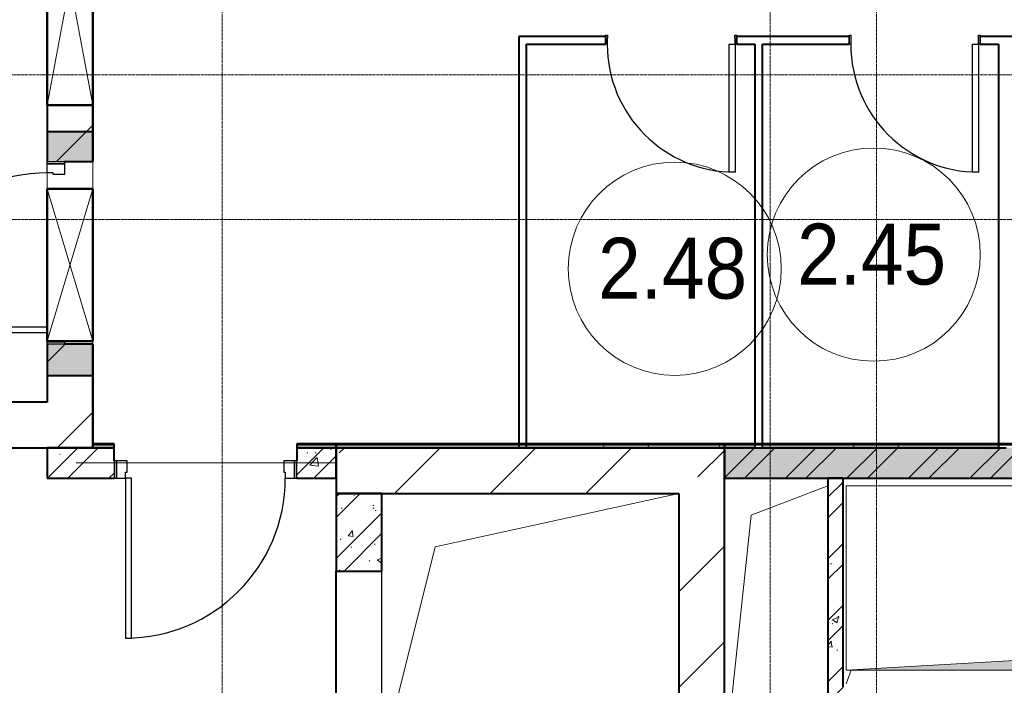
# Model space of a CAD drawing. Header units: millimetres. Extents: x -135639 to 224623, y -383017 to -59102.
# Tile 170 of 256: x 72864 to 79333, y -298076 to -293705. Entities that reach past the tile are written whole.
import ezdxf

# ---------------------------------------------------------------- set-up
doc = ezdxf.new("R2010")
doc.units = ezdxf.units.MM
for name, pattern in [('Линия сетки', [25, 20, -2.5, 0, -2.5]), ('Невидимые', [5, 3, -2]), ('Штрих_3_1_5_', [4.5, 3, -1.5]), ('Штриховая_ш3 п1_5', [4.5, 3, -1.5])]:
    doc.linetypes.add(name, pattern=pattern)
for name, color, linetype, lineweight in [('A-000-M_MASS', 7, 'Continuous', 18), ('A-000-MH_MASS', 7, 'Невидимые', 18), ('A-010-A_ROOM', 7, 'Continuous', 20), ('A-200-M_WALL', 7, 'Continuous', 18), ('A-200-M_WALL_EXT', 7, 'Continuous', 18), ('A-200-M_WALL_INT', 7, 'Continuous', 18), ('A-200-M_WALL_PAT', 7, 'Continuous', 40), ('A-314-M_WINDOW', 7, 'Continuous', 18), ('A-325-M_DOOR', 7, 'Continuous', 18), ('A-325-M_DOOR__FRAME', 7, 'Continuous', 30), ('A-325-M_DOOR_OPENING', 7, 'Continuous', 18), ('A-325-M_DOOR_PANEL', 7, 'Continuous', 30), ('M-567-M_MECH_EQP', 7, 'Continuous', 18), ('S-280-M_STRUCT_FRAME', 7, 'Continuous', 18), ('Z-030-M_GRID', 7, 'Continuous', 9), ('Z-060-M_DETAIL', 7, 'Continuous', 18)]:
    doc.layers.add(name, color=color, linetype=linetype, lineweight=lineweight)
doc.layers.add('A-010-M_ROOM_SEPARATION', color=4, linetype='Штриховая_ш3 п1_5', lineweight=40, true_color=0x00ffff)
doc.styles.add('Arial_2', font='arial.ttf', dxfattribs={"width": 0.9, "height": 400})
pattern_1 = [(50, (0, 0), (437.2423, -38.2536), [45.72, -502.92]), (355, (0, 0), (-84.5828, 458.5367), [36.576, -402.336]), (100.451, (36.44, -3.2), (352.662, 420.2802), [38.856, -427.416]), (46.184, (0, 121.9), (650.59, -100.9033), [68.58, -754.38]), (96.636, (54.2, 113.5), (569.766, 593.8263), [58.284, -641.125]), (351.184, (0, 121.9), (569.7716, 593.8214), [54.864, -603.504]), (21, (60.96, 91.44), (363.875, -245.4366), [45.72, -502.92]), (326, (60.96, 91.44), (148.3253, 442.0518), [36.576, -402.336]), (71.451, (91.3, 71), (512.201, 196.6115), [38.856, -427.416]), (37.5, (0, 0), (7.41278, 202.9318), [6.706, -390.754, 6.706, -401.726, -403.86]), (37.5, (0, 0), (7.41278, 202.9318), [-805.891, 6.706, -397.154]), (7.5, (0, 0), (160.36715, 240.43305), [6.706, -226.162, 6.706, -381.61, -153.924]), (7.5, (0, 0), (160.36715, 240.43305), [-621.182, 6.706, -147.218]), (327.5, (-135.94, 0), (325.41783, -13.7491), [6.706, -145.694, 6.706, -468.782, -630.936]), (327.5, (-135.94, 0), (325.41783, -13.7491), [-627.888, 6.706, -624.23]), (317.5, (-196.9, 0), (355.51, 61.0244), [6.706, -191.414, 6.706, -309.067, -448.056]), (317.5, (-196.9, 0), (355.51, 61.0244), [-513.893, 6.706, -441.35])]
pattern_2 = [(45, (0, 0), (-202.05576, 202.05576), []), (45, (134.7, 0), (-202.05576, 202.05576), [])]
pattern_3 = [(0, (0, 0), (812.8, 203.2), [67.056, -542.544, 67.056, -542.544, -3251.2]), (0, (0, 0), (812.8, 203.2), [-1219.2, 67.056, -1152.144, 67.056, -542.544, -1422.4]), (0, (0, 0), (812.8, 203.2), [-3048, 67.056, -339.344, 67.056, -948.944]), (120, (304.8, 101.6), (-582.37636, 602.30545), [67.056, -542.544, 67.056, -542.544, -3251.2]), (120, (304.8, 101.6), (-582.37636, 602.30545), [-1219.2, 67.056, -1152.144, 67.056, -542.544, -1422.4]), (120, (304.8, 101.6), (-582.37636, 602.30545), [-3048, 67.056, -339.344, 67.056, -948.944]), (240, (406.4, 508), (-230.42364, -805.50545), [67.056, -542.544, 67.056, -542.544, -3251.2]), (240, (406.4, 508), (-230.42364, -805.50545), [-1219.2, 67.056, -1152.144, 67.056, -542.544, -1422.4]), (240, (406.4, 508), (-230.42364, -805.50545), [-3048, 67.056, -339.344, 67.056, -948.944])]
pattern_4 = [(45, (0, 0), (-628.618, 628.618), []), (45, (628.6, 0), (-628.618, 628.618), [1111.25, -222.25, 6.706, -215.544])]

# ---------------------------------------------------------------- blocks, each defined once
blk = doc.blocks.new('101_Дверь_Однопольная - _ПЧ_Мет_1000х2000_Лифтовой холл_EI60_Л-4431930-B2_-11_400_')
at = {"layer": 'A-325-M_DOOR', "color": 253, "lineweight": 30, "true_color": 0xaaaaaa}
for p, q in [((-585, 100), (-600, 100)), ((-600, 100), (-600, -15)), ((-585, -15), (-585, 100)), ((600, 100), (585, 100)), ((585, 100), (585, -15)), ((600, -15), (600, 100)), ((-600, -15), (-585, -15)), ((585, -15), (600, -15))]:
    blk.add_line(p, q, dxfattribs=at)
at = {"layer": 'A-325-M_DOOR__FRAME', "color": 253, "true_color": 0xaaaaaa}
for p, q in [((-525, 100), (-585, 100)), ((-585, 100), (-585, -15)), ((-525, 60), (-525, 100)), ((585, 100), (525, 100)), ((525, 100), (525, 60)), ((585, -15), (585, 100)), ((-515, 60), (-525, 60)), ((-515, -15), (-515, 60)), ((525, 60), (515, 60)), ((515, 60), (515, -15)), ((-585, -15), (-515, -15)), ((515, -15), (585, -15))]:
    blk.add_line(p, q, dxfattribs=at)
at = {"layer": 'A-325-M_DOOR_PANEL', "color": 253, "true_color": 0xaaaaaa}
for p, q in [((525, 1150), (485, 1150)), ((485, 1150), (485, 100)), ((525, 100), (525, 1150)), ((485, 100), (525, 100))]:
    blk.add_line(p, q, dxfattribs=at)
blk.add_arc((525, 100), 1050, 90, 180, dxfattribs=at)
blk = doc.blocks.new('A_MEQ_OpeningShaft-Rectangular - ОВ-2726984-B2_-11_400_')
at = {"layer": 'Z-060-M_DETAIL', "true_color": 0xe2e2e2}
blk.add_hatch(color=254, dxfattribs=at).paths.add_polyline_path([(0, 0), (0, -1210), (172.9, -172.9), (3230, 0), (2007, 0)])
at = {"layer": 'A-000-MH_MASS', "color": 253, "linetype": 'Continuous', "true_color": 0xaaaaaa}
for p, q in [((3230, 0), (0, 0)), ((0, 0), (0, -1210)), ((3230, -1210), (3230, 0)), ((0, -1210), (3230, -1210))]:
    blk.add_line(p, q, dxfattribs=at)
at = {"layer": 'Z-060-M_DETAIL', "color": 253, "true_color": 0xaaaaaa}
for p, q in [((3230, 0), (172.9, -172.9)), ((3230, -1210), (3230, 0)), ((3230, 0), (0, 0)), ((0, 0), (0, -1210)), ((172.9, -172.9), (3230, 0)), ((3230, 0), (3230, -1210)), ((172.9, -172.9), (0, -1210)), ((0, -1210), (172.9, -172.9)), ((0, -1210), (3230, -1210)), ((0, -1210), (3230, -1210))]:
    blk.add_line(p, q, dxfattribs=at)
blk = doc.blocks.new('101_Дверь_Однопольная - _ПЧ_800х2000_ПХА_Пр-4228279-B2_-11_400_')
at = {"layer": 'A-325-M_DOOR', "color": 253, "lineweight": 30, "true_color": 0xaaaaaa}
for p, q in [((-431, 25), (-430, 25)), ((-431, -35), (-431, 25)), ((-430, 25), (-430, -35)), ((430, -35), (430, 25)), ((430, 25), (431, 25)), ((431, 25), (431, -35)), ((-430, -35), (-431, -35)), ((431, -35), (430, -35))]:
    blk.add_line(p, q, dxfattribs=at)
at = {"layer": 'A-325-M_DOOR__FRAME', "color": 253, "true_color": 0xaaaaaa}
for p, q in [((-430, 25), (-420, 25)), ((-430, -35), (-430, 25)), ((-420, 25), (-420, -15)), ((420, 25), (430, 25)), ((420, -15), (420, 25)), ((430, 25), (430, -35)), ((-419, -35), (-430, -35)), ((-420, -15), (-419, -15)), ((-419, -15), (-419, -35)), ((419, -15), (420, -15)), ((419, -35), (419, -15)), ((430, -35), (419, -35))]:
    blk.add_line(p, q, dxfattribs=at)
at = {"layer": 'A-325-M_DOOR_PANEL', "color": 253, "true_color": 0xaaaaaa}
for p, q in [((-420, 865), (-380, 865)), ((-420, 25), (-420, 865)), ((-380, 865), (-380, 25)), ((-380, 25), (-420, 25))]:
    blk.add_line(p, q, dxfattribs=at)
blk.add_arc((-420, 25), 840, 0, 90, dxfattribs=at)
blk = doc.blocks.new('101_Дверь_Однопольная - _ПЧ_Мет_1000х2000_Лифтовой холл_EI60_Пр-V53-B2_-11_400_')
at = {"layer": 'A-325-M_DOOR', "color": 253, "lineweight": 30, "true_color": 0xaaaaaa}
for p, q in [((-600, 150), (-585, 150)), ((-600, 35), (-600, 150)), ((-585, 150), (-585, 35)), ((585, 35), (585, 150)), ((585, 150), (600, 150)), ((600, 150), (600, 35)), ((-585, 35), (-600, 35)), ((600, 35), (585, 35))]:
    blk.add_line(p, q, dxfattribs=at)
at = {"layer": 'A-325-M_DOOR__FRAME', "color": 253, "true_color": 0xaaaaaa}
for p, q in [((-585, 150), (-580, 150)), ((-585, 35), (-585, 150)), ((525, 150), (585, 150)), ((525, 110), (525, 150)), ((585, 150), (585, 35)), ((515, 110), (525, 110)), ((515, 35), (515, 110)), ((-580, 35), (-585, 35)), ((585, 35), (515, 35))]:
    blk.add_line(p, q, dxfattribs=at)
at = {"layer": 'A-325-M_DOOR_PANEL', "color": 253, "true_color": 0xaaaaaa}
for p, q in [((-525, 1200), (-485, 1200)), ((-525, 150), (-525, 1200)), ((-485, 1200), (-485, 150))]:
    blk.add_line(p, q, dxfattribs=at)
blk.add_arc((-525, 150), 1050, 0, 90, dxfattribs=at)
blk = doc.blocks.new('ПР - _ПЧ_1200_200_Оп250-250_Шаг300_Арм16_Арм10-V55-B2_-11_400_')
at = {"layer": 'S-280-M_STRUCT_FRAME', "color": 21, "true_color": 0xffaaaa}
for p, q in [((-850, 0), (850, 0)), ((-850, 0), (-600, 0)), ((-515, 0), (515, 0)), ((-515, 0), (515, 0)), ((600, 0), (850, 0))]:
    blk.add_line(p, q, dxfattribs=at)
blk = doc.blocks.new('135_SLK_GD_AR_rvt-1-B2_-11_400_')
at = {"layer": 'A-200-M_WALL_PAT', "lineweight": 18, "true_color": 0xcbcbcb}
h = blk.add_hatch(color=9, dxfattribs=at)
h.paths.add_polyline_path([(81600, 65675), (81900, 65675), (81900, 65880), (81600, 65880)])
h.paths.add_polyline_path([(81715, 67080), (81900, 67080), (81900, 67275), (81600, 67275), (81600, 67080)])
at = {"layer": 'A-200-M_WALL_PAT', "lineweight": 9, "true_color": 0xaaaaaa}
h = blk.add_hatch(dxfattribs=at)
h.set_pattern_fill('FP_4', color=253, style=0, pattern_type=2)
h.set_pattern_definition(pattern_3)
h.paths.add_polyline_path([(83500, 65200), (83500, 65220), (83240, 65220), (83240, 65200)])
h.paths.add_polyline_path([(82040, 65200), (82040, 65220), (81900, 65220), (81900, 65200)])
h = blk.add_hatch(dxfattribs=at)
h.set_pattern_fill('FP_4', color=253, style=0, pattern_type=2)
h.set_pattern_definition(pattern_3)
h.paths.add_polyline_path([(86050, 65200), (86050, 65220), (83500, 65220), (83500, 65200), (85299.9, 65200)])
h = blk.add_hatch(dxfattribs=at)
h.set_pattern_fill('FP_4', color=253, style=0, pattern_type=2)
h.set_pattern_definition(pattern_3)
h.paths.add_polyline_path([(96550, 65200), (97050, 65200), (97050, 65220), (94150, 65220), (94150, 65200), (96392.2, 65200)])
h.paths.add_polyline_path([(92900, 65200), (92950, 65200), (92950, 65220), (86050, 65220), (86050, 65200), (91300, 65200)])
h = blk.add_hatch(dxfattribs=at)
h.set_pattern_fill('FP_1', color=253, style=0, pattern_type=2)
h.set_pattern_definition(pattern_1)
h.paths.add_polyline_path([(83500, 65000), (83500, 65200), (83240, 65200), (83240, 65000)])
h.paths.add_polyline_path([(82040, 65000), (82040, 65200), (81600, 65200), (81600, 65000)])
h = blk.add_hatch(dxfattribs=at)
h.set_pattern_fill('FP_2', color=253, style=0, pattern_type=2)
h.set_pattern_definition(pattern_2)
h.paths.add_polyline_path([(83500, 65000), (83500, 65200), (83240, 65200), (83240, 65000)])
h.paths.add_polyline_path([(82040, 65000), (82040, 65200), (81600, 65200), (81600, 65000)])
h = blk.add_hatch(dxfattribs=at)
h.set_pattern_fill('FP_1', color=253, style=0, pattern_type=2)
h.set_pattern_definition(pattern_1)
h.paths.add_polyline_path([(96550, 65000), (96550, 65200), (94150, 65200), (94150, 65000), (96392.2, 65000)])
h.paths.add_polyline_path([(92950, 65000), (92950, 65200), (86050, 65200), (86050, 65000), (90846, 65000)])
h = blk.add_hatch(dxfattribs=at)
h.set_pattern_fill('FP_2', color=253, style=0, pattern_type=2)
h.set_pattern_definition(pattern_2)
h.paths.add_polyline_path([(96550, 65000), (96550, 65200), (94150, 65200), (94150, 65000), (96392.2, 65000)])
h.paths.add_polyline_path([(92950, 65000), (92950, 65200), (86050, 65200), (86050, 65000), (90846, 65000)])
h = blk.add_hatch(dxfattribs=at)
h.set_pattern_fill('FP_1', color=253, style=0, pattern_type=2)
h.set_pattern_definition(pattern_1)
h.paths.add_polyline_path([(86730, 63050), (86830, 63050), (86830, 65000), (86730, 65000), (86730, 64202.7)])
h = blk.add_hatch(dxfattribs=at)
h.set_pattern_fill('FP_2', color=253, style=0, pattern_type=2)
h.set_pattern_definition(pattern_2)
h.paths.add_polyline_path([(86730, 63050), (86830, 63050), (86830, 65000), (86730, 65000), (86730, 64202.7)])
h = blk.add_hatch(dxfattribs=at)
h.set_pattern_fill('FP_1', color=253, style=0, pattern_type=2)
h.set_pattern_definition(pattern_1)
h.paths.add_polyline_path([(83800, 64390), (83800, 64900), (83500, 64900), (83500, 64390)])
h = blk.add_hatch(dxfattribs=at)
h.set_pattern_fill('FP_2', color=253, style=0, pattern_type=2)
h.set_pattern_definition(pattern_2)
h.paths.add_polyline_path([(83800, 64390), (83800, 64900), (83500, 64900), (83500, 64390)])
at = {"color": 253, "lineweight": 18, "true_color": 0xaaaaaa}
for p, q in [((86730, 64950), (86225.9, 64756.5)), ((86225.9, 64756.5), (86050, 63100)), ((86881.9, 63740), (86850, 63650))]:
    blk.add_line(p, q, dxfattribs=at)
at = {"layer": 'A-010-M_ROOM_SEPARATION', "color": 131, "linetype": 'Штрих_3_1_5_', "true_color": 0xaaffff}
blk.add_line((83500, 63290), (83500, 64390), dxfattribs=at)
at = {"layer": 'A-200-M_WALL', "color": 253, "lineweight": 40, "true_color": 0xaaaaaa}
for p, q in [((81900, 67275), (81600, 67275)), ((81600, 67275), (81600, 67080)), ((81900, 67080), (81900, 67275)), ((81900, 67275), (81900, 67080)), ((81715, 67080), (81900, 67080)), ((81600, 65880), (81600, 65675)), ((81900, 65880), (81715, 65880)), ((81900, 65675), (81900, 65880)), ((81900, 65880), (81900, 65675)), ((81600, 65675), (81900, 65675)), ((82040, 65220), (81900, 65220)), ((83500, 65220), (83240, 65220)), ((86050, 65220), (83500, 65220)), ((92950, 65220), (86050, 65220)), ((82040, 65200), (81900, 65200)), ((81900, 65200), (82040, 65200)), ((83500, 65200), (83240, 65200)), ((83240, 65200), (83500, 65200)), ((86250, 65200), (86050, 65200)), ((86050, 65200), (86250, 65200)), ((86250, 65200), (86300, 65200)), ((87850, 65200), (86300, 65200)), ((86300, 65200), (87850, 65200)), ((87850, 65200), (87900, 65200)), ((86730, 65000), (86830, 65000)), ((86830, 65000), (86730, 65000))]:
    blk.add_line(p, q, dxfattribs=at)
at = {"layer": 'A-200-M_WALL_INT', "color": 253, "lineweight": 40, "true_color": 0xaaaaaa}
for p, q in [((81902, 67080), (81902, 70145)), ((85269, 67900), (84700, 67900)), ((84700, 67900), (84700, 67850)), ((86869, 67900), (86131, 67900)), ((88669, 67900), (87731, 67900)), ((84700, 67850), (84700, 65200)), ((84750, 65200), (84750, 67850)), ((84750, 67850), (85269, 67850)), ((86131, 67850), (86250, 67850)), ((86250, 67850), (86250, 65200)), ((86300, 67850), (86869, 67850)), ((86300, 65200), (86300, 67850)), ((87731, 67850), (87850, 67850)), ((87850, 67850), (87850, 65200)), ((81900, 67450), (81900, 67275)), ((81900, 67080), (81902, 67080)), ((81902, 65880), (81900, 65880)), ((81902, 65225), (81902, 65880)), ((81900, 65675), (81900, 65225)), ((82040, 65225), (81900, 65225)), ((81900, 65225), (81900, 65200)), ((81900, 65225), (81902, 65225)), ((82040, 65200), (82040, 65225)), ((83500, 65225), (83240, 65225)), ((83240, 65225), (83240, 65200)), ((83500, 65200), (83500, 65225)), ((86050, 65225), (83500, 65225)), ((83500, 65225), (83500, 65200)), ((92950, 65225), (86050, 65225)), ((86050, 65225), (86050, 65200)), ((86050, 65200), (86050, 65225)), ((81900, 65200), (81600, 65200)), ((81600, 65200), (81600, 65000)), ((82040, 65115), (82040, 65200)), ((83240, 65200), (83240, 65115)), ((83500, 65000), (83500, 65200)), ((83500, 65200), (86050, 65200)), ((84700, 65200), (84750, 65200)), ((86050, 65200), (86050, 65000)), ((81600, 65000), (82040, 65000)), ((83240, 65000), (83500, 65000)), ((86050, 65000), (86730, 65000)), ((86730, 65000), (86730, 63050)), ((86830, 65000), (90130, 65000)), ((86830, 63630), (86830, 65000)), ((83500, 64900), (83500, 64390)), ((83800, 64900), (83500, 64900)), ((83800, 64390), (83800, 64900)), ((83500, 64390), (83800, 64390))]:
    blk.add_line(p, q, dxfattribs=at)
at = {"layer": 'A-325-M_DOOR', "color": 253, "lineweight": 18, "true_color": 0xaaaaaa}
for name, p, rotation in [('101_Дверь_Однопольная - _ПЧ_800х2000_ПХА_Пр-4228279-B2_-11_400_', (85700, 67875), 180), ('101_Дверь_Однопольная - _ПЧ_800х2000_ПХА_Пр-4228279-B2_-11_400_', (87300, 67875), 180), ('101_Дверь_Однопольная - _ПЧ_Мет_1000х2000_Лифтовой холл_EI60_Пр-V53-B2_-11_400_', (81750, 66480), 90), ('101_Дверь_Однопольная - _ПЧ_Мет_1000х2000_Лифтовой холл_EI60_Л-4431930-B2_-11_400_', (82640, 65100), 180)]:
    blk.add_blockref(name, p, dxfattribs=dict(at, rotation=rotation))
at = {"layer": 'M-567-M_MECH_EQP', "color": 253, "lineweight": 18, "true_color": 0xaaaaaa, "rotation": 180}
blk.add_blockref('A_MEQ_OpeningShaft-Rectangular - ОВ-2726984-B2_-11_400_', (90080, 63740), dxfattribs=at)
at = {"layer": 'S-280-M_STRUCT_FRAME', "color": 253, "lineweight": 18, "true_color": 0xaaaaaa, "rotation": 180}
blk.add_blockref('ПР - _ПЧ_1200_200_Оп250-250_Шаг300_Арм16_Арм10-V55-B2_-11_400_', (82640, 65100), dxfattribs=at)
blk = doc.blocks.new('231_ADSK_Дверь_Проем - ADSK_Дверь_Проем-V306-B2_-11_400_')
at = {"layer": 'A-325-M_DOOR_OPENING', "color": 253, "true_color": 0xaaaaaa}
for p, q in [((-600, 150), (-420, 150)), ((580, 150), (600, 150)), ((-600, -150), (-420, -150)), ((580, -150), (600, -150))]:
    blk.add_line(p, q, dxfattribs=at)
blk = doc.blocks.new('ADSK_ОбобщеннаяМодель_ОтверстиеПрямоугольное_вПерекрытии - ADSK_ОтверстиеПрямоугольное_вПерекрытии-1673316-B2_-11_400_')
at = {"layer": 'A-000-M_MASS', "color": 253, "true_color": 0xaaaaaa}
for p, q in [((-625, 525), (975, 875)), ((-975, -875), (-625, 525))]:
    blk.add_line(p, q, dxfattribs=at)
at = {"layer": 'A-000-M_MASS', "color": 253, "lineweight": 30, "true_color": 0xaaaaaa}
blk.add_line((-975, -735), (-975, 365), dxfattribs=at)
blk = doc.blocks.new('231_Отверстие прямоуг _Окно_Стена_ - Отверстие-2249968-B2_-11_400_')
at = {"layer": 'A-314-M_WINDOW', "color": 253, "lineweight": 50, "true_color": 0xaaaaaa}
for p, q in [((-675, -150), (-675, 150)), ((-675, 150), (925, 150)), ((925, 150), (925, -150)), ((925, -150), (-675, -150))]:
    blk.add_line(p, q, dxfattribs=at)
at = {"layer": 'Z-060-M_DETAIL', "color": 253, "true_color": 0xaaaaaa}
for p, q in [((-675, 150), (-675, -150)), ((925, 150), (-675, 150)), ((925, 150), (-675, -150)), ((-675, 150), (925, -150)), ((925, 150), (925, -150)), ((-675, -150), (925, -150))]:
    blk.add_line(p, q, dxfattribs=at)
blk = doc.blocks.new('231_Отверстие прямоуг _Окно_Стена_ - Отверстие-2249970-B2_-11_400_')
at = {"layer": 'A-314-M_WINDOW', "color": 253, "lineweight": 50, "true_color": 0xaaaaaa}
for p, q in [((-375, -150), (-375, 150)), ((-375, 150), (625, 150)), ((625, 150), (625, -150)), ((625, -150), (-375, -150))]:
    blk.add_line(p, q, dxfattribs=at)
at = {"layer": 'Z-060-M_DETAIL', "color": 253, "true_color": 0xaaaaaa}
for p, q in [((-375, 150), (-375, -150)), ((625, 150), (-375, 150)), ((625, 150), (-375, -150)), ((-375, 150), (625, -150)), ((625, 150), (625, -150)), ((-375, -150), (625, -150))]:
    blk.add_line(p, q, dxfattribs=at)
blk = doc.blocks.new('135_SLK_K1-2-3_KR_rvt-1-B2_-11_400_')
at = {"layer": 'A-200-M_WALL_PAT', "lineweight": 9, "true_color": 0xaaaaaa}
h = blk.add_hatch(dxfattribs=at)
h.set_pattern_fill('FP_5', color=253, style=0, pattern_type=2)
h.set_pattern_definition(pattern_4)
h.paths.add_polyline_path([(81600, 65500), (81900, 65500), (81900, 65880), (81600, 65880)])
h.paths.add_polyline_path([(81600, 67080), (81900, 67080), (81900, 67450), (81600, 67450)])
h.paths.add_polyline_path([(81600, 69050), (81900, 69050), (81900, 69350), (81600, 69350)])
h.paths.add_polyline_path([(81600, 70150), (81900, 70150), (81900, 71240), (81600, 71240), (81600, 70300)])
h = blk.add_hatch(dxfattribs=at)
h.set_pattern_fill('FP_5', color=253, style=0, pattern_type=2)
h.set_pattern_definition(pattern_4)
h.paths.add_polyline_path([(81900, 65200), (81900, 65500), (78600, 65500), (78600, 65200)])
h = blk.add_hatch(dxfattribs=at)
h.set_pattern_fill('FP_5', color=253, style=0, pattern_type=2)
h.set_pattern_definition(pattern_4)
h.paths.add_polyline_path([(83800, 64900), (83800, 65200), (83500, 65200), (83500, 64900)])
h = blk.add_hatch(dxfattribs=at)
h.set_pattern_fill('FP_5', color=253, style=0, pattern_type=2)
h.set_pattern_definition(pattern_4)
h.paths.add_polyline_path([(85750, 64900), (85750, 65200), (83800, 65200), (83800, 64900), (85299.9, 64900)])
h = blk.add_hatch(dxfattribs=at)
h.set_pattern_fill('FP_5', color=253, style=0, pattern_type=2)
h.set_pattern_definition(pattern_4)
h.paths.add_polyline_path([(86050, 62850), (86050, 65200), (85750, 65200), (85750, 62850), (85993.2, 62850)])
at = {"layer": 'A-200-M_WALL_EXT', "color": 253, "lineweight": 40, "true_color": 0xaaaaaa}
for p, q in [((81600, 67450), (81600, 67080)), ((81900, 67080), (81900, 67450)), ((81715, 67080), (81900, 67080)), ((81600, 65880), (81600, 65500)), ((81900, 65880), (81715, 65880)), ((81900, 65500), (81900, 65880)), ((81600, 65500), (78600, 65500)), ((81900, 65200), (81900, 65500)), ((78600, 65200), (81900, 65200)), ((83800, 65200), (83500, 65200)), ((83500, 65200), (83500, 64900)), ((85750, 65200), (83800, 65200)), ((86050, 65200), (85750, 65200)), ((86050, 62850), (86050, 65200)), ((83500, 64900), (83800, 64900)), ((83800, 64900), (85750, 64900)), ((85750, 64900), (85750, 63150))]:
    blk.add_line(p, q, dxfattribs=at)
at = {"layer": 'A-000-M_MASS', "color": 253, "lineweight": 18, "true_color": 0xaaaaaa}
blk.add_blockref('ADSK_ОбобщеннаяМодель_ОтверстиеПрямоугольное_вПерекрытии - ADSK_ОтверстиеПрямоугольное_вПерекрытии-1673316-B2_-11_400_', (84775, 64025), dxfattribs=at)
at = {"layer": 'A-314-M_WINDOW', "color": 253, "lineweight": 18, "true_color": 0xaaaaaa, "rotation": 89.99999999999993}
for name, p in [('231_Отверстие прямоуг _Окно_Стена_ - Отверстие-2249968-B2_-11_400_', (81750, 68125)), ('231_Отверстие прямоуг _Окно_Стена_ - Отверстие-2249970-B2_-11_400_', (81750, 66275))]:
    blk.add_blockref(name, p, dxfattribs=at)
at = {"layer": 'A-325-M_DOOR', "color": 253, "lineweight": 18, "true_color": 0xaaaaaa, "rotation": 269.9999999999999}
blk.add_blockref('231_ADSK_Дверь_Проем - ADSK_Дверь_Проем-V306-B2_-11_400_', (81750, 66480), dxfattribs=at)
blk = doc.blocks.new('050_Марка_Помещение - Номер-620969-B2_-11_400_')
at = {"layer": 'A-010-A_ROOM', "color": 253, "true_color": 0xaaaaaa}
blk.add_circle((0, 0), 3.5, dxfattribs=at)
blk = doc.blocks.new('-2 этаж')
at = {"layer": 'Z-030-M_GRID', "color": 253, "linetype": 'Линия сетки', "true_color": 0xaaaaaa}
for p, q in [((341842.3, -369623.3), (341842.3, -216207.4)), ((345442.3, -369623.1), (345442.3, -216207.4)), ((346142.3, -367088.3), (346142.3, -216207.4)), ((412503.2, -282277.3), (255410, -282277.3)), ((415039.8, -283227.3), (255410.1, -283227.3))]:
    blk.add_line(p, q, dxfattribs=at)
at = {"lineweight": 5}
for name in ['135_SLK_GD_AR_rvt-1-B2_-11_400_', '135_SLK_K1-2-3_KR_rvt-1-B2_-11_400_']:
    blk.add_blockref(name, (259092.3, -349927.3), dxfattribs=at)
at = {"layer": 'A-010-A_ROOM', "color": 253, "true_color": 0xaaaaaa, "xscale": 199.9999999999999, "yscale": 199.9999999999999, "zscale": 199.9999999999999}
for p in [(346123.4, -283458.9), (344815.9, -283551.7)]:
    blk.add_blockref('050_Марка_Помещение - Номер-620969-B2_-11_400_', p, dxfattribs=at)
at = {"layer": 'A-010-A_ROOM', "color": 253, "lineweight": 9, "true_color": 0xaaaaaa, "char_height": 400, "width": 1212.151, "attachment_point": 1, "style": 'Arial_2'}
for s, insert in [('2.45', (345619.9, -283255.5)), ('2.48', (344312.3, -283348.2))]:
    blk.add_mtext(s, dxfattribs=dict(at, insert=insert))

msp = doc.modelspace()

# ---------------------------------------------------------------- block references
at = {"color": 0}
msp.add_blockref('-2 этаж', (-267647.8, -11788.6), dxfattribs=at)

doc.saveas('drawing.dxf')
